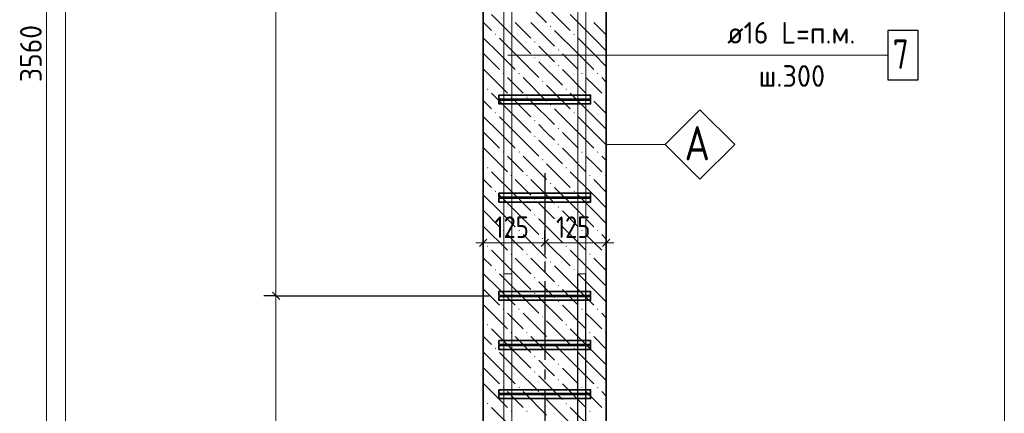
# Model space of a CAD drawing. Header units: millimetres. Extents: x 0 to 59400, y 0 to 42000.
# Tile 7 of 29: x 14550 to 24569, y 23625 to 27635. Entities that reach past the tile are written whole.
import ezdxf

# ---------------------------------------------------------------- set-up
doc = ezdxf.new("R2010")
doc.units = ezdxf.units.MM
doc.linetypes.add('______2', pattern=[270, 200, -70])
doc.linetypes.add('______5', pattern=[1100, 800, -100, 100, -100])
for name, color, linetype, lineweight in [('S1 Продольная арматура', 52, 'Continuous', 25), ('Standard', 7, 'Continuous', 25), ('Позиционная метка линия выноска', 7, 'Continuous', 13), ('Размерная линия_ общее', 7, 'Continuous', 13), ('Стена фоновая арматура У1', 52, 'Continuous', 25)]:
    doc.layers.add(name, color=color, linetype=linetype, lineweight=lineweight)
doc.layers.add('ЖБ Пилон', color=7, linetype='______2', lineweight=13, true_color=0xa0a0a0)
doc.layers.add('Оси', color=7, linetype='______5', lineweight=13, true_color=0x656565)
doc.styles.add('ISOCPEUR', font='txt')

msp = doc.modelspace()

# ---------------------------------------------------------------- hatches: boundary and pattern name
at = {"layer": 'ЖБ Пилон', "linetype": 'Continuous', "lineweight": 18, "transparency": 33554687}
for points in [[(19945, 27566), (19952, 27573), (19958, 27566), (19952, 27560)], [(19385, 27486), (19392, 27493), (19398, 27486), (19392, 27480)], [(20185, 27486), (20192, 27493), (20198, 27486), (20192, 27480)], [(19785, 27406), (19792, 27413), (19798, 27406), (19792, 27400)], [(19785, 27246), (19792, 27253), (19798, 27246), (19792, 27240)], [(20025, 27326), (20032, 27333), (20038, 27326), (20032, 27320)], [(20025, 27166), (20032, 27173), (20038, 27166), (20032, 27160)], [(19465, 27086), (19472, 27093), (19478, 27086), (19472, 27080)], [(19625, 27086), (19632, 27093), (19638, 27086), (19632, 27080)], [(20265, 27086), (20272, 27093), (20278, 27086), (20272, 27080)], [(20425, 27086), (20432, 27093), (20438, 27086), (20432, 27080)], [(19865, 27006), (19872, 27013), (19878, 27006), (19872, 27000)], [(19305, 26926), (19312, 26933), (19318, 26926), (19312, 26920)], [(19545, 26846), (19552, 26853), (19558, 26846), (19552, 26840)], [(19705, 26846), (19712, 26853), (19718, 26846), (19712, 26840)], [(20105, 26926), (20112, 26933), (20118, 26926), (20112, 26920)], [(20345, 26846), (20352, 26853), (20358, 26846), (20352, 26840)], [(20505, 26846), (20512, 26853), (20518, 26846), (20512, 26840)], [(19945, 26766), (19952, 26773), (19958, 26766), (19952, 26760)], [(19385, 26686), (19392, 26693), (19398, 26686), (19392, 26680)], [(20185, 26686), (20192, 26693), (20198, 26686), (20192, 26680)], [(19785, 26606), (19792, 26613), (19798, 26606), (19792, 26600)], [(19785, 26446), (19792, 26453), (19798, 26446), (19792, 26440)], [(20025, 26526), (20032, 26533), (20038, 26526), (20032, 26520)], [(20025, 26366), (20032, 26373), (20038, 26366), (20032, 26360)], [(19465, 26286), (19472, 26293), (19478, 26286), (19472, 26280)], [(19625, 26286), (19632, 26293), (19638, 26286), (19632, 26280)], [(20265, 26286), (20272, 26293), (20278, 26286), (20272, 26280)], [(20425, 26286), (20432, 26293), (20438, 26286), (20432, 26280)], [(19865, 26206), (19872, 26213), (19878, 26206), (19872, 26200)], [(19305, 26126), (19312, 26133), (19318, 26126), (19312, 26120)], [(19545, 26046), (19552, 26053), (19558, 26046), (19552, 26040)], [(19705, 26046), (19712, 26053), (19718, 26046), (19712, 26040)], [(20105, 26126), (20112, 26133), (20118, 26126), (20112, 26120)], [(20345, 26046), (20352, 26053), (20358, 26046), (20352, 26040)], [(20505, 26046), (20512, 26053), (20518, 26046), (20512, 26040)], [(19945, 25966), (19952, 25973), (19958, 25966), (19952, 25960)], [(19385, 25886), (19392, 25893), (19398, 25886), (19392, 25880)], [(20185, 25886), (20192, 25893), (20198, 25886), (20192, 25880)], [(19785, 25806), (19792, 25813), (19798, 25806), (19792, 25800)], [(19785, 25646), (19792, 25653), (19798, 25646), (19792, 25640)], [(20025, 25726), (20032, 25733), (20038, 25726), (20032, 25720)], [(20025, 25566), (20032, 25573), (20038, 25566), (20032, 25560)], [(19465, 25486), (19472, 25493), (19478, 25486), (19472, 25480)], [(19625, 25486), (19632, 25493), (19638, 25486), (19632, 25480)], [(20265, 25486), (20272, 25493), (20278, 25486), (20272, 25480)], [(20425, 25486), (20432, 25493), (20438, 25486), (20432, 25480)], [(19865, 25406), (19872, 25413), (19878, 25406), (19872, 25400)], [(19305, 25326), (19312, 25333), (19318, 25326), (19312, 25320)], [(19545, 25246), (19552, 25253), (19558, 25246), (19552, 25240)], [(19705, 25246), (19712, 25253), (19718, 25246), (19712, 25240)], [(20105, 25326), (20112, 25333), (20118, 25326), (20112, 25320)], [(20345, 25246), (20352, 25253), (20358, 25246), (20352, 25240)], [(20505, 25246), (20512, 25253), (20518, 25246), (20512, 25240)], [(19945, 25166), (19952, 25173), (19958, 25166), (19952, 25160)], [(19385, 25086), (19392, 25093), (19398, 25086), (19392, 25080)], [(20185, 25086), (20192, 25093), (20198, 25086), (20192, 25080)], [(19785, 25006), (19792, 25013), (19798, 25006), (19792, 25000)], [(19785, 24846), (19792, 24853), (19798, 24846), (19792, 24840)], [(20025, 24926), (20032, 24933), (20038, 24926), (20032, 24920)], [(20025, 24766), (20032, 24773), (20038, 24766), (20032, 24760)], [(19465, 24686), (19472, 24693), (19478, 24686), (19472, 24680)], [(19625, 24686), (19632, 24693), (19638, 24686), (19632, 24680)], [(20265, 24686), (20272, 24693), (20278, 24686), (20272, 24680)], [(20425, 24686), (20432, 24693), (20438, 24686), (20432, 24680)], [(19865, 24606), (19872, 24613), (19878, 24606), (19872, 24600)], [(19305, 24526), (19312, 24533), (19318, 24526), (19312, 24520)], [(19545, 24446), (19552, 24453), (19558, 24446), (19552, 24440)], [(19705, 24446), (19712, 24453), (19718, 24446), (19712, 24440)], [(20105, 24526), (20112, 24533), (20118, 24526), (20112, 24520)], [(20345, 24446), (20352, 24453), (20358, 24446), (20352, 24440)], [(20505, 24446), (20512, 24453), (20518, 24446), (20512, 24440)], [(19945, 24366), (19952, 24373), (19958, 24366), (19952, 24360)], [(19385, 24286), (19392, 24293), (19398, 24286), (19392, 24280)], [(20185, 24286), (20192, 24293), (20198, 24286), (20192, 24280)], [(19785, 24206), (19792, 24213), (19798, 24206), (19792, 24200)], [(19785, 24046), (19792, 24053), (19798, 24046), (19792, 24040)], [(20025, 24126), (20032, 24133), (20038, 24126), (20032, 24120)], [(20025, 23966), (20032, 23973), (20038, 23966), (20032, 23960)], [(19465, 23886), (19472, 23893), (19478, 23886), (19472, 23880)], [(19625, 23886), (19632, 23893), (19638, 23886), (19632, 23880)], [(20265, 23886), (20272, 23893), (20278, 23886), (20272, 23880)], [(20425, 23886), (20432, 23893), (20438, 23886), (20432, 23880)], [(19865, 23806), (19872, 23813), (19878, 23806), (19872, 23800)], [(19305, 23726), (19312, 23733), (19318, 23726), (19312, 23720)], [(19545, 23646), (19552, 23653), (19558, 23646), (19552, 23640)], [(19705, 23646), (19712, 23653), (19718, 23646), (19712, 23640)], [(20105, 23726), (20112, 23733), (20118, 23726), (20112, 23720)], [(20345, 23646), (20352, 23653), (20358, 23646), (20352, 23640)], [(20505, 23646), (20512, 23653), (20518, 23646), (20512, 23640)]]:
    msp.add_hatch(color=7, dxfattribs=at).paths.add_polyline_path(points, flags=16)

# ---------------------------------------------------------------- linework, layer by layer
at = {"layer": 'S1 Продольная арматура', "color": 7, "linetype": 'Continuous', "lineweight": 18, "transparency": 33554687}
for points in [[(19477, 16356), (19477, 25046), (19557, 25046), (19557, 16356), (19477, 16356)], [(19477, 16356), (19477, 25046), (19557, 25046), (19557, 16356), (19477, 16356)], [(19477, 16356), (19477, 25046), (19557, 25046), (19557, 16356), (19477, 16356)], [(19477, 16356), (19477, 25046), (19557, 25046), (19557, 16356), (19477, 16356)], [(20227, 16356), (20227, 25046), (20307, 25046), (20307, 16356), (20227, 16356)], [(20227, 16356), (20227, 25046), (20307, 25046), (20307, 16356), (20227, 16356)], [(20227, 16356), (20227, 25046), (20307, 25046), (20307, 16356), (20227, 16356)], [(20227, 16356), (20227, 25046), (20307, 25046), (20307, 16356), (20227, 16356)]]:
    msp.add_lwpolyline(points, dxfattribs=at)
at = {"layer": 'Standard', "color": 251, "linetype": 'Continuous', "lineweight": -3, "true_color": 0x656565, "transparency": 33554687}
for p, q in [((19267, 25361), (19267, 25486)), ((19892, 25361), (19892, 25486)), ((20519, 25361), (20519, 25486)), ((19267, 25361), (19267, 25236)), ((19267, 25361), (19267, 25361)), ((19892, 25361), (19892, 25236)), ((19892, 25361), (19892, 25361)), ((20519, 25361), (20519, 25236)), ((20519, 25361), (20519, 25361))]:
    msp.add_line(p, q, dxfattribs=at)
at = {"layer": 'Standard', "color": 7, "linetype": 'Continuous', "lineweight": 13, "transparency": 33554687}
for p, q in [((19267, 25361), (19192, 25361)), ((19267, 25361), (19892, 25361)), ((19892, 25361), (20519, 25361)), ((20519, 25361), (20594, 25361))]:
    msp.add_line(p, q, dxfattribs=at)
at = {"layer": 'Standard', "color": 7, "linetype": 'Continuous', "lineweight": 25, "transparency": 33554687}
for p, q in [((19230, 25324), (19305, 25399)), ((19855, 25324), (19930, 25399)), ((20481, 25324), (20556, 25399))]:
    msp.add_line(p, q, dxfattribs=at)
at = {"layer": 'Standard', "color": 254, "linetype": 'Continuous', "lineweight": 13, "true_color": 0xc4c4ff, "transparency": 33554687}
msp.add_lwpolyline([(15017, 15896), (24569, 15896), (24569, 38726), (15017, 38726), (15017, 15896)], dxfattribs=at)
at = {"layer": 'ЖБ Пилон', "color": 7, "linetype": 'Continuous', "lineweight": 35, "transparency": 33554687}
for p, q in [((19267, 36196), (19267, 18396)), ((20519, 18396), (20519, 36196))]:
    msp.add_line(p, q, dxfattribs=at)
at = {"layer": 'ЖБ Пилон', "color": 9, "linetype": 'Continuous', "lineweight": 18, "true_color": 0xc7c7c7, "transparency": 33554687}
for p, q in [((19672, 27846), (19912, 27606)), ((19912, 27766), (20152, 27526)), ((19592, 27446), (19352, 27686)), ((20392, 27446), (20152, 27686)), ((19267, 27610), (19352, 27526)), ((19592, 27606), (19752, 27446)), ((19752, 27606), (19992, 27366)), ((20392, 27606), (20519, 27479)), ((20232, 27286), (19992, 27526)), ((19432, 27286), (19267, 27450)), ((19432, 27446), (19592, 27286)), ((19592, 27446), (19752, 27286)), ((19912, 27286), (19832, 27366)), ((20232, 27446), (20392, 27286)), ((20392, 27446), (20519, 27319)), ((19272, 27286), (19432, 27126)), ((19432, 27286), (19592, 27126)), ((19592, 27286), (19832, 27046)), ((19992, 27206), (19912, 27286)), ((20072, 27286), (20232, 27126)), ((20232, 27286), (20392, 27126)), ((20392, 27286), (20519, 27159)), ((19832, 27206), (20072, 26966)), ((19272, 27126), (19512, 26886)), ((20072, 27126), (20312, 26886)), ((19267, 26970), (19272, 26966)), ((19592, 26966), (19512, 27046)), ((19672, 26886), (19592, 26966)), ((19672, 27046), (19912, 26806)), ((19912, 26966), (20152, 26726)), ((20392, 26966), (20312, 27046)), ((20472, 26886), (20392, 26966)), ((20472, 27046), (20519, 26999)), ((19592, 26646), (19352, 26886)), ((20392, 26646), (20152, 26886)), ((19267, 26810), (19352, 26726)), ((19592, 26806), (19752, 26646)), ((19752, 26806), (19992, 26566)), ((20392, 26806), (20519, 26679)), ((19432, 26486), (19267, 26650)), ((20232, 26486), (19992, 26726)), ((19432, 26646), (19592, 26486)), ((19592, 26646), (19752, 26486)), ((19912, 26486), (19832, 26566)), ((20232, 26646), (20392, 26486)), ((20392, 26646), (20519, 26519)), ((19272, 26486), (19432, 26326)), ((19432, 26486), (19592, 26326)), ((19592, 26486), (19832, 26246)), ((19992, 26406), (19912, 26486)), ((20072, 26486), (20232, 26326)), ((20232, 26486), (20392, 26326)), ((20392, 26486), (20519, 26359)), ((19832, 26406), (20072, 26166)), ((19272, 26326), (19512, 26086)), ((20072, 26326), (20312, 26086)), ((19267, 26170), (19272, 26166)), ((19592, 26166), (19512, 26246)), ((19672, 26086), (19592, 26166)), ((19672, 26246), (19912, 26006)), ((19912, 26166), (20152, 25926)), ((20392, 26166), (20312, 26246)), ((20472, 26086), (20392, 26166)), ((20472, 26246), (20519, 26199)), ((19592, 25846), (19352, 26086)), ((20392, 25846), (20152, 26086)), ((19267, 26010), (19352, 25926)), ((19592, 26006), (19752, 25846)), ((19752, 26006), (19992, 25766)), ((20392, 26006), (20519, 25879)), ((19432, 25686), (19267, 25850)), ((20232, 25686), (19992, 25926)), ((19432, 25846), (19592, 25686)), ((19592, 25846), (19752, 25686)), ((19912, 25686), (19832, 25766)), ((20232, 25846), (20392, 25686)), ((20392, 25846), (20519, 25719)), ((19272, 25686), (19432, 25526)), ((19432, 25686), (19592, 25526)), ((19592, 25686), (19832, 25446)), ((19992, 25606), (19912, 25686)), ((20072, 25686), (20232, 25526)), ((20232, 25686), (20392, 25526)), ((20392, 25686), (20519, 25559)), ((19832, 25606), (20072, 25366)), ((19272, 25526), (19512, 25286)), ((20072, 25526), (20312, 25286)), ((19267, 25370), (19272, 25366)), ((19592, 25366), (19512, 25446)), ((19672, 25286), (19592, 25366)), ((19672, 25446), (19912, 25206)), ((19912, 25366), (20152, 25126)), ((20392, 25366), (20312, 25446)), ((20472, 25286), (20392, 25366)), ((20472, 25446), (20519, 25399)), ((19592, 25046), (19352, 25286)), ((20392, 25046), (20152, 25286)), ((19267, 25210), (19352, 25126)), ((19592, 25206), (19752, 25046)), ((19752, 25206), (19992, 24966)), ((20392, 25206), (20519, 25079)), ((19432, 24886), (19267, 25050)), ((20232, 24886), (19992, 25126)), ((19432, 25046), (19592, 24886)), ((19592, 25046), (19752, 24886)), ((19912, 24886), (19832, 24966)), ((20232, 25046), (20392, 24886)), ((20392, 25046), (20519, 24919)), ((19272, 24886), (19432, 24726)), ((19432, 24886), (19592, 24726)), ((19592, 24886), (19832, 24646)), ((19992, 24806), (19912, 24886)), ((20072, 24886), (20232, 24726)), ((20232, 24886), (20392, 24726)), ((20392, 24886), (20519, 24759)), ((19832, 24806), (20072, 24566)), ((19272, 24726), (19512, 24486)), ((19592, 24566), (19512, 24646)), ((19672, 24646), (19912, 24406)), ((20072, 24726), (20312, 24486)), ((20392, 24566), (20312, 24646)), ((20472, 24646), (20519, 24599)), ((19267, 24570), (19272, 24566)), ((19672, 24486), (19592, 24566)), ((19912, 24566), (20152, 24326)), ((20472, 24486), (20392, 24566)), ((19592, 24246), (19352, 24486)), ((20392, 24246), (20152, 24486)), ((19267, 24410), (19352, 24326)), ((19592, 24406), (19752, 24246)), ((19752, 24406), (19992, 24166)), ((20392, 24406), (20519, 24279)), ((19432, 24086), (19267, 24250)), ((19432, 24246), (19592, 24086)), ((19592, 24246), (19752, 24086)), ((20232, 24086), (19992, 24326)), ((20232, 24246), (20392, 24086)), ((20392, 24246), (20519, 24119)), ((19912, 24086), (19832, 24166)), ((19272, 24086), (19432, 23926)), ((19432, 24086), (19592, 23926)), ((19592, 24086), (19832, 23846)), ((19992, 24006), (19912, 24086)), ((20072, 24086), (20232, 23926)), ((20232, 24086), (20392, 23926)), ((20392, 24086), (20519, 23959)), ((19832, 24006), (20072, 23766)), ((19272, 23926), (19512, 23686)), ((19592, 23766), (19512, 23846)), ((19672, 23846), (19912, 23606)), ((20072, 23926), (20312, 23686)), ((20392, 23766), (20312, 23846)), ((20472, 23846), (20519, 23799)), ((19267, 23770), (19272, 23766)), ((19672, 23686), (19592, 23766)), ((19912, 23766), (20152, 23526)), ((20472, 23686), (20392, 23766)), ((19592, 23446), (19352, 23686)), ((20392, 23446), (20152, 23686))]:
    msp.add_line(p, q, dxfattribs=at)
at = {"layer": 'Оси', "color": 8, "linetype": '______5', "lineweight": -3, "transparency": 33554687}
msp.add_line((19892, 26071), (19892, 15605), dxfattribs=at)
at = {"layer": 'Позиционная метка линия выноска', "color": 7, "linetype": 'Continuous', "lineweight": 13, "transparency": 33554687}
for p, q in [((23383, 27273), (19517, 27273)), ((21119, 26364), (20519, 26364))]:
    msp.add_line(p, q, dxfattribs=at)
msp.add_lwpolyline([(21119, 26364), (21472, 26717), (21826, 26364), (21472, 26010), (21119, 26364)], dxfattribs=at)
at = {"layer": 'Размерная линия_ общее', "color": 7, "linetype": 'Continuous', "lineweight": 13, "transparency": 33554687}
for p, q in [((14824, 36196), (14824, 18396)), ((17158, 24821), (17158, 35821)), ((17158, 18821), (17158, 24821))]:
    msp.add_line(p, q, dxfattribs=at)
at = {"layer": 'Размерная линия_ общее', "color": 7, "linetype": 'Continuous', "lineweight": 25, "transparency": 33554687}
msp.add_line((17196, 24783), (17121, 24858), dxfattribs=at)
at = {"layer": 'Размерная линия_ общее', "color": 253, "linetype": 'Continuous', "lineweight": -3, "true_color": 0xa0a0a0, "transparency": 33554687}
for q in [(17033, 24821), (17283, 24821), (19327, 24821)]:
    msp.add_line((17158, 24821), q, dxfattribs=at)
at = {"layer": 'Стена фоновая арматура У1', "color": 7, "linetype": 'Continuous', "lineweight": 13, "transparency": 33554687}
for points in [[(20229, 18396), (20229, 36921), (16729, 36921), (16729, 37001), (20309, 37001), (20309, 18396), (20229, 18396)], [(20229, 18396), (20229, 36921), (16729, 36921), (16729, 37001), (20309, 37001), (20309, 18396), (20229, 18396)], [(20229, 18396), (20229, 36921), (16729, 36921), (16729, 37001), (20309, 37001), (20309, 18396), (20229, 18396)], [(20229, 18396), (20229, 36921), (16729, 36921), (16729, 37001), (20309, 37001), (20309, 18396), (20229, 18396)], [(19477, 18396), (19477, 36821), (15877, 36821), (15877, 36901), (19557, 36901), (19557, 18396), (19477, 18396)], [(19477, 18396), (19477, 36821), (15877, 36821), (15877, 36901), (19557, 36901), (19557, 18396), (19477, 18396)], [(19477, 18396), (19477, 36821), (15877, 36821), (15877, 36901), (19557, 36901), (19557, 18396), (19477, 18396)], [(19477, 18396), (19477, 36821), (15877, 36821), (15877, 36901), (19557, 36901), (19557, 18396), (19477, 18396)]]:
    msp.add_lwpolyline(points, dxfattribs=at)
at = {"layer": 'Стена фоновая арматура У1', "color": 7, "linetype": 'Continuous', "lineweight": 25, "transparency": 33554687}
msp.add_lwpolyline([(23383, 27023), (23693, 27023), (23693, 27523), (23383, 27523), (23383, 27023)], dxfattribs=at)
at = {"layer": 'Стена фоновая арматура У1', "color": 7, "linetype": 'Continuous', "lineweight": 35, "transparency": 33554687}
for points in [[(19427, 26866), (20359, 26866), (20359, 26826), (19427, 26826), (19427, 26866)], [(19427, 26816), (20359, 26816), (20359, 26776), (19427, 26776), (19427, 26816)], [(19427, 25866), (20359, 25866), (20359, 25826), (19427, 25826), (19427, 25866)], [(19427, 25816), (20359, 25816), (20359, 25776), (19427, 25776), (19427, 25816)], [(19427, 24866), (20359, 24866), (20359, 24826), (19427, 24826), (19427, 24866)], [(19427, 24816), (20359, 24816), (20359, 24776), (19427, 24776), (19427, 24816)], [(19427, 24366), (20359, 24366), (20359, 24326), (19427, 24326), (19427, 24366)], [(19427, 24316), (20359, 24316), (20359, 24276), (19427, 24276), (19427, 24316)], [(19427, 23866), (20359, 23866), (20359, 23826), (19427, 23826), (19427, 23866)], [(19427, 23816), (20359, 23816), (20359, 23776), (19427, 23776), (19427, 23816)]]:
    msp.add_lwpolyline(points, dxfattribs=at)

# ---------------------------------------------------------------- texts
at = {"layer": 'Standard', "color": 7, "linetype": 'Continuous', "lineweight": 35, "transparency": 33554687, "insert": (21315, 26201), "char_height": 350, "width": 458.1, "attachment_point": 7, "style": 'ISOCPEUR'}
msp.add_mtext('\\W0.82;А', dxfattribs=at)
at = {"layer": 'Standard', "color": 7, "linetype": 'Continuous', "lineweight": 25, "transparency": 33554687, "char_height": 220, "width": 508.57, "attachment_point": 7, "style": 'ISOCPEUR'}
for insert in [(19382, 25411), (20008, 25411)]:
    msp.add_mtext('\\W0.83;125', dxfattribs=dict(at, insert=insert))
at = {"layer": 'Размерная линия_ общее', "color": 7, "linetype": 'Continuous', "lineweight": 25, "transparency": 33554687, "insert": (14774, 26999), "char_height": 220, "width": 718.09, "attachment_point": 7, "rotation": 90, "style": 'ISOCPEUR'}
msp.add_mtext('\\W0.93;3560', dxfattribs=at)
at = {"layer": 'Стена фоновая арматура У1', "color": 7, "linetype": 'Continuous', "lineweight": 13, "transparency": 33554687, "attachment_point": 7, "style": 'ISOCPEUR'}
for s, insert, char_height, width in [('\\W0.94;ø16 L=п.м. ', (21750, 27391), 220, 1599.15), ('\\W0.78;7', (23433, 27133), 300, 326.41), ('\\W0.95;ш.300 ', (22069, 26951), 220, 962.12)]:
    msp.add_mtext(s, dxfattribs=dict(at, insert=insert, char_height=char_height, width=width))

doc.saveas('drawing.dxf')
